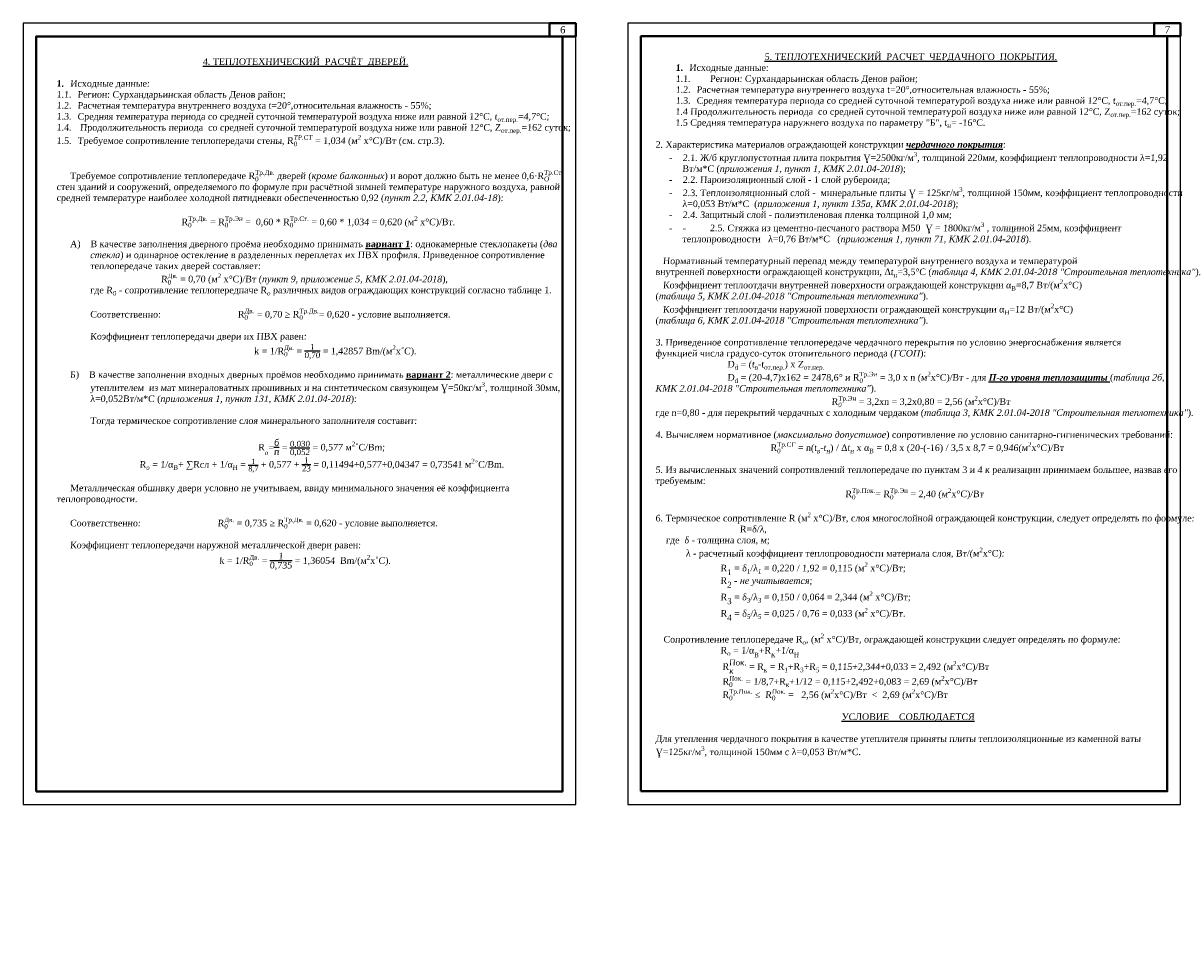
# Model space of a CAD drawing. Header units: millimetres. Extents: x 35420 to 149109, y -109874 to -43287.
# Tile 1 of 5: x 35920 to 79911, y -109874 to -74610. Entities that reach past the tile are written whole.
import ezdxf

# ---------------------------------------------------------------- set-up
doc = ezdxf.new("R2010")
doc.units = ezdxf.units.MM
doc.layers.add('line', color=7, linetype='Continuous')
doc.layers.add('Text', color=7, linetype='Continuous')
doc.layers.add('Wall', color=16, linetype='Continuous', lineweight=40)
doc.styles.add('seviyorum', font='times.ttf', dxfattribs={"oblique": 3})

msp = doc.modelspace()

# ---------------------------------------------------------------- linework, layer by layer
at = {"layer": 'line', "color": 0}
for points in [[(35920, -104311), (56920, -104311), (56920, -74611), (35920, -74611)], [(58894, -104310), (79894, -104310), (79894, -74610), (58894, -74610)]]:
    msp.add_lwpolyline(points, close=True, dxfattribs=at)
at = {"layer": 'Wall', "color": 0}
for points in [[(56920, -75111), (55920, -75111), (55920, -74611), (56920, -74611)], [(79894, -75110), (78894, -75110), (78894, -74610), (79894, -74610)], [(36420, -103811), (56420, -103811), (56420, -75111), (36420, -75111)], [(59394, -103810), (79394, -103810), (79394, -75110), (59394, -75110)]]:
    msp.add_lwpolyline(points, close=True, dxfattribs=at)

# ---------------------------------------------------------------- texts
at = {"char_height": 270, "width": 1000, "attachment_point": 5, "style": 'seviyorum'}
for s, insert in [('{\\C0;6}', (56420, -74861)), ('{\\C0;7}', (79394, -74860))]:
    msp.add_mtext(s, dxfattribs=dict(at, insert=insert))
at = {"layer": 'Text', "color": 0, "char_height": 250, "attachment_point": 1, "style": 'seviyorum'}
for s, insert, width in [('\\A1;{\\W9.85085;\\L\\C256;           \\W1;\\P\\W9.85085;           \\W1;\\P\\W9.56922;       \\W1;4. ТЕПЛОТЕХНИЧЕСКИЙ  РАСЧЁТ  ДВЕРЕЙ.\\P\\W9.85085;           \\W1;\\P\\fTimes New Roman|b1|i0|c204|p18;\\W8.10938;\\l \\W1;1.{\\W2.528257; }\\fTimes New Roman|b0|i0|c204|p18;Исходные данные:}\\P{\\W8.126953; }1.1.{\\W2.454038; }Регион: Сурхандарьинская область Денов район{\\C256;;\\P{\\W8.126953; }1.2.{\\W2.454038; }Расчетная температура внутреннего воздуха t=20°,относительная влажность - 55%;\\P{\\W8.126953; }1.3.{\\W2.454038; }Средняя температура периода со средней суточной температурой воздуха ниже или равной 12°C, t\\H0.7x;\\S^ от.пер.;\\H1.4286x;=4,7°C;\\P{\\W8.12679; }1.4.{\\W2.453875; } Продолжительность периода  со средней суточной температурой воздуха ниже или равной 12°C, Z\\H0.7x;\\S^ от.пер.;\\H1.4286x;=162 суток\\H0.99998x;;\\H1.00002x;\\P\\H0.99998x;\\W8.12679; \\W1;1.5.{\\W2.453875; }Требуемое сопротивление теплопередачи стены, R\\H0.7x;\\SТР.СТ^ 0;\\H1.4286x; = 1,034 (м\\H0.7x;\\S2^ ;\\H1.4286x; x°C)/Вт (см. стр.3).\\P\\W9.85026;           \\W1;\\P\\W9.85026;           \\W1;\\P\\W6.77205;  \\W1;Требуемое сопротивление теплопередаче \\H0.99998x;R\\H0.7x;\\SТр.Дв.^ 0;\\H1.4286x; дверей (\\fTimes New Roman|b0|i1|c204|p18;кроме балконных\\fTimes New Roman|b0|i0|c204|p18;) и ворот должно быть не менее 0,6·R\\H0.7x;\\STр.Ст.^ O;\\H1.4286x; \\P{\\W8.126303; }стен зданий и сооружений, определяемого по формуле при расчётной зимней температуре наружного воздуха, равной \\P{\\W8.126303; }средней температуре наиболее холодной пятидневки обеспеченностью 0,92 (\\fTimes New Roman|b0|i1|c204|p18;пункт 2.2, КМК 2.01.04-18\\fTimes New Roman|b0|i0|c204|p18;):\\P\\W5.41754;  \\W1;\\P\\H0.99998x;\\W9.73244;      \\W1;R\\H0.7x;\\SТр.Дв.^ 0;\\H1.4286x; = \\H0.99999x;R\\H0.7x;\\SТр.Эн^ 0;\\H1.4286x; =\\H0.99999x;  0,60 * R\\H0.7x;\\SТр.Ст.^ 0;\\H1.4286x; = 0,60 *\\H0.99999x; 1,034 = 0,620 (м\\H0.7x;\\S2^ ;\\H1.4286x; x°C)/Вт.\\P\\W9.4804;            \\W1;\\P\\H0.99989x;\\W6.77246;\\C0;  }А){\\H0.99999x;\\C256;    В качестве заполнения дверного проёма необходимо принимать \\fTimes New Roman|b1|i0|c204|p18;\\Lвариант 1\\fTimes New Roman|b0|i0|c204|p18;\\l: однокамерные стеклопакеты (\\fTimes New Roman|b0|i1|c204|p18;два \\P\\W7.22403;   \\W1;стекла\\fTimes New Roman|b0|i0|c204|p18;) и одинарное остекление в разделенных переплетах их ПВХ профиля. Приведенное сопротивление \\P\\W7.22403;   \\W1;теплопередаче таких дверей составляет:\\P\\H0.99999x;\\W8.3628;      \\W1;R\\H0.7x;\\SДв.^ 0;\\H1.4286x; = 0,70 \\H0.99998x;(м\\H0.7x;\\S2^ ;\\H1.4286x; x°C)/Вт (\\fTimes New Roman|b0|i1|c204|p18;пункт 9, \\H0.99999x;приложение 5, КМК 2.01.04-2018\\fTimes New Roman|b0|i0|c204|p18;),\\P\\W7.22403;   \\W1;где R\\H0.7x;\\S^ 0;\\H1.4286x; - сопротивление теплопередпаче R\\H0.7x;\\S^ o;\\H1.4286x; различных видов ограждающих конструкций согласно таблице 1.\\P\\W9.85056;           \\W1;\\P\\H0.99997x;\\W7.22396;\\C0;   }Соответственно:                               {\\H0.99998x;\\C256;R\\H0.7x;\\SДв.^ 0;} = 0,70 ≥ {\\H0.99999x;\\C256;R\\H0.7x;\\SТр.Дв.^ 0;}= 0,620 - условие выполняется.\\P                              \\P{\\W7.22396;   }Коэффициент теплопередачи двери их ПВХ равен: \\P{\\W7.22396;   }                                                                  k = 1/{\\H0.99999x;\\C256;R\\H0.7x;\\SДв.^ 0;\\H1.4286x;\\C0; =} {\\H0.9x;\\S1/0,70;} = 1,42857 {\\C256;Bm/(м\\H0.7x;\\S2^ ;\\H1.4286x;х˚С). }\\P{\\W6.77246;  }\\P{\\W6.77246;  }Б)    В {\\H0.99999x;\\C256;качестве} заполнения входных дверных проёмов {\\H0.99999x;\\C256;необходимо принимать \\fTimes New Roman|b1|i0|c204|p18;\\Lвариант 2\\fTimes New Roman|b0|i0|c204|p18;\\l: }металлические двери с \\P{\\W7.22396;   }утеплителем  из мат минераловатных прошивных и на синтетическом связующем {\\C256;Ɣ=50кг/м\\H0.7x;\\S3^ ;\\H1.4286x;, толщиной 30мм,               \\P\\W7.22381;   \\W1;λ=0,052Вт/м*С (\\fTimes New Roman|b0|i1|c204|p18;приложения 1, пункт 131, КМК 2.01.04-2018\\fTimes New Roman|b0|i0|c204|p18;)\\H0.99999x;:\\P}\\P{\\W7.22396;\\C256;   \\W1;Тогда термическое сопротивление слоя минерального заполнителя составит}:\\P{\\W9.59432;\\C256;            \\W1;\\P\\W9.92006;         \\W1;R\\H0.7x;\\S^ o;\\H1.4286x;=\\Sб/п; = \\H0.9x;\\S0,030/0,052;\\H1.1111x; = 0,577 м\\H0.7x;\\S2^ ;\\H1.4286x;˚С/Bm;\\P\\W8.30875;     \\W1;R\\H0.7x;\\S^ o;\\H1.4286x; = 1/α\\H0.7x;\\S^ В;\\H1.4286x;+ ∑Rсл + 1/α\\H0.7x;\\S^ Н;\\H1.4286x; = \\H0.8x;\\S1/8,7;\\H1.25x; + 0,577 + \\H0.9x;\\S1/23;\\H1.1111x; = 0,11494+0,577+0,04347 = 0,73541 м\\H0.7x;\\S2^ ;\\H1.4286x;˚С/Bm.\\P\\W9.59336;            \\W1;\\P\\W6.77178;  \\W1;Металлическая обшивку двери условно не учитываем, ввиду минимального значения её коэффициента \\P{\\W8.12614; }теплопроводности.\\P\\W6.77178;  \\W1;\\P\\H0.9999x;\\W6.77246;\\C0;  }Соответственно:                               {\\H0.99998x;\\C256;R\\H0.7x;\\SДв.^ 0;\\H1.4286x;\\C0; = 0,735 ≥ \\H0.99999x;\\C256;R\\H0.7x;\\SТр.Дв.^ 0;\\H1.4286x; \\C0;= 0,620 - условие выполняется.\\fTimes New Roman|b1|i0|c204|p18;\\P\\fTimes New Roman|b0|i0|c204|p18;\\W6.77239;  \\W1;\\P\\W6.77239;  \\W1;Коэффициент теплопередачи наружной металлической двери равен: \\P\\W7.22389;   \\W1;                                                    }k = 1/{\\H0.99999x;\\C256;R\\H0.7x;\\SДв.^ 0;\\H1.4286x;\\C0; =} \\S1/0,735; = 1,36054  {\\C256;Bm/(м\\H0.7x;\\S2^ ;\\H1.4286x;х˚С\\C0;)\\C256;. }', (36420, -75111), 20000), ('\\A1;{\\C256;                                            \\L5. ТЕПЛОТЕХНИЧЕСКИЙ  РАСЧЕТ  ЧЕРДАЧНОГО  ПОКРЫТИЯ.\\P\\fTimes New Roman|b1|i0|c204|p18;\\W8.10938;\\l \\W1;1.{\\W2.528257; }\\fTimes New Roman|b0|i0|c204|p18;Исходные данные:}\\P{\\W8.12695;\\C256; \\W1;1.1.{\\W7.872007; }}Регион: Сурхандарьинская область Денов район{\\C256;;\\P{\\W8.126953; }1.2.{\\W2.454038; }Расчетная температура внутреннего воздуха t=20°,относительная влажность - 55%;\\P{\\W8.126953; }1.3.{\\W2.454038; }Средняя температура периода со средней суточной температурой воздуха ниже или равной 12°C, t\\H0.7x;\\S^ от.пер.;\\H1.4286x;=4,7°C;\\P        1.4 Продолжительность периода  со средней суточной температурой воздуха ниже или равной 12°C, Z\\H0.7x;\\S^ от.пер.;\\H1.4286x;=162 суток\\H0.99998x;;\\H1.00002x;\\P        1.5 Средняя температура наружнего воздуха по параметру "Б", t\\H0.7x;\\S^ н;\\H1.4286x;= -16°C\\H0.99998x;.\\P\\P2. Характеристика материалов ограждающей конструкции \\fTimes New Roman|b1|i1|c204|p18;\\Lчердачного покрытия\\fTimes New Roman|b0|i0|c204|p18;\\l: \\P\\H1.0001x;\\W5.41721; \\W1;-{\\W4.231832; }2.1. Ж/б круглопустотная плита покрытия Ɣ=2500кг/м\\H0.7x;\\S3^ ;\\H1.4286x;, толщиной 220мм, коэффициент теплопроводности λ=1,92 \\P\\W5.4171;  \\W1;Вт/м*С (\\fTimes New Roman|b0|i1|c204|p18;приложения 1, пункт 1, КМК 2.01.04-2018\\fTimes New Roman|b0|i0|c204|p18;);\\P{\\W5.417101; }-{\\W4.231723; }2.2. Пароизоляционный слой - 1 слой рубероида;\\P{\\W5.417101; }-{\\W4.231723; }2.3. Теплоизоляционный слой -  минеральные плиты Ɣ = 125кг/м\\H0.7x;\\S3^ ;\\H1.4286x;, толщиной 150мм, коэффициент теплопроводности  \\P\\W5.41699;  \\W1;λ=0,053 Вт/м*С  (\\fTimes New Roman|b0|i1|c204|p18;приложения 1, пункт 135а, КМК 2.01.04-2018\\fTimes New Roman|b0|i0|c204|p18;);\\P{\\W5.416993; }-{\\W4.231615; }2.4. Защитный слой - полиэтиленовая пленка толщиной 1,0 мм;\\P{\\W5.416993; }-{\\W4.231615; }-{\\W9.648609; }2.5. Стяжка из цементно-песчаного раствора М50  Ɣ = 1800кг/м\\H0.7x;\\S3^ ;\\H1.4286x; , толщиной 25мм, коэффициент \\P\\W5.41689;  \\W1;теплопроводности   λ=0,76 Вт/м*С  \\H0.99999x; (\\fTimes New Roman|b0|i1|c204|p18;приложения 1, пункт 71, КМК 2.01.04-2018\\fTimes New Roman|b0|i0|c204|p18;).\\H0.9999x;\\P \\P   Нормативный температурный перепад между температурой внутреннего воздуха и температурой\\Pвнутренней поверхности ограждающей конструкции, Δt\\H0.7x;\\S^ н;\\H1.4286x;=3,5\\H0.99999x;°C (\\fTimes New Roman|b0|i1|c204|p18;\\H0.99999x;таблица 4, КМК 2.01.04-2018 "Строительная теплотехника"\\fTimes New Roman|b0|i0|c204|p18;).\\P   Коэффициент теплоотдачи внутренней поверхности ограждающей конструкции \\H0.99999x;α\\H0.7x;\\S^ В;\\H1.4286x;=8,7 Вт/(\\H0.99999x;м\\H0.7x;\\S2^ ;\\H1.4286x;x°С) \\P(\\fTimes New Roman|b0|i1|c204|p18;таблица\\H0.99999x; 5, КМК 2.01.04-2018 "Строительная теплотехника"\\fTimes New Roman|b0|i0|c204|p18;).\\P   Коэффициент теплоотдачи наружной поверхности ограждающей конструкции α\\H0.7x;\\S^ Н;\\H1.4286x;=12 Вт/(м\\H0.7x;\\S2^ ;\\H1.4286x;x°С)\\P(\\fTimes New Roman|b0|i1|c204|p18;таблица 6, КМК 2.01.04-2018 "Строительная теплотехника"\\fTimes New Roman|b0|i0|c204|p18;). \\P\\P3. Приведенное сопротивление теплопередаче чердачного перекрытия по условию энергоснабжения является\\Pфункцией числа градусо-суток отопительного периода (\\fTimes New Roman|b0|i1|c204|p18;ГСОП\\fTimes New Roman|b0|i0|c204|p18;):\\P                             \\H0.99999x;D\\H0.7x;\\S^ d;\\H1.4286x; = (t\\H0.7x;\\S^ в;\\H1.4286x;-t\\H0.7x;\\S^ от.пер.;\\H1.4286x;) х Z\\H0.7x;\\S^ от.пер.;\\H1.4286x;           \\P                             \\H0.99999x;D\\H0.7x;\\S^ d;\\H1.4286x; = \\H0.99995x;(20-4,7)х162 = 2478,6°\\H1.00005x; и \\H0.99998x;R\\H0.7x;\\SТр.Эн^ 0;\\H1.4286x; = 3,0 x n \\H0.99999x;(м\\H0.7x;\\S2^ ;\\H1.4286x;x°C)/Вт - для \\fTimes New Roman|b1|i1|c204|p18;\\LП-го уровня теплозащиты\\fTimes New Roman|b0|i0|c204|p18;\\l (\\fTimes New Roman|b0|i1|c204|p18;таблица\\H0.99999x; 2б,   КМК 2.01.04-2018 "Строительная теплотехника"\\fTimes New Roman|b0|i0|c204|p18;).  \\P                                                                       \\H0.99999x;R\\H0.7x;\\SТр.Эн^ 0;\\H1.4286x; = 3,2xn = 3,2x0,80 = 2,56 (м\\H0.7x;\\S2^ ;\\H1.4286x;x°C\\H0.99999x;)/Вт\\Pгде n=0,80 - для перекрытий чердачных с холодным чердаком (\\fTimes New Roman|b0|i1|c204|p18;таблица 3, КМК 2.01.04-2018 "Строительная теплотехника"\\fTimes New Roman|b0|i0|c204|p18;).\\P\\H0.99999x;\\P4. Вычисляем нормативное (\\fTimes New Roman|b0|i1|c204|p18;максимально допустимое\\fTimes New Roman|b0|i0|c204|p18;) сопротивление \\H0.99999x;по условию санитарно-гигиенических требований:\\P\\W9.27136;     \\W1;R\\H0.7x;\\SТр.СГ^ 0;\\H1.4286x; = n(t\\H0.7x;\\S^ в;\\H1.4286x;-t\\H0.7x;\\S^ н;\\H1.4286x;) / Δt\\H0.7x;\\S^ н;\\H1.4286x; х α\\H0.7x;\\S^ В;\\H1.4286x; = 0,8 x (20-(-16) / 3,5 x 8,7 = 0,946(м\\H0.7x;\\S2^ ;\\H1.4286x;x°C\\H0.99999x;)/Вт\\P\\P5. Из вычисленных значений сопротивлений теплопередаче \\H0.99999x;по пунктам 3 и 4 к реализации принимаем большее, назвав его требуемым:\\P\\H0.99999x;\\W9.56625;        \\W1;R\\H0.7x;\\SТр.Пок.^ 0;\\H1.4286x;= \\H0.99999x;R\\H0.7x;\\SТр.Эн^ 0;\\H1.4286x; = 2,40 (м\\H0.7x;\\S2^ ;\\H1.4286x;x°C\\H0.99999x;)/Вт\\P\\W9.61796;           \\W1;\\P6. Термическое сопротивление R (м\\H0.7x;\\S2^ ;\\H1.4286x; x°C)/Вт, слоя многослойной ограждающей конструкции, следует определять по формуле:\\P                                  R=δ/λ,\\P{\\W3.204301; } где  δ - толщина слоя, м; \\P{\\W3.204301; }         λ - расчетный коэффициент теплопроводности материала слоя, Вт/(м\\H0.7x;\\S2^ ;\\H1.4286x;x°C\\H0.99999x;): \\P{\\W3.204269; }                       R\\H0.9x;\\S^ 1;\\H1.1111x; = δ\\H0.7x;\\S^ 1;\\H1.4286x;/λ\\H0.7x;\\S^ 1;\\H1.4286x; = 0,220 / 1,92 = 0,115 (м\\H0.7x;\\S2^ ;\\H1.4286x; x°C)/Вт;\\P{\\W3.204109; }                       R\\H0.9x;\\S^ 2;\\H1.1111x; - \\fTimes New Roman|b0|i1|c204|p18;не учитывается\\fTimes New Roman|b0|i0|c204|p18;;\\P{\\W3.204141; }                       R\\H0.9x;\\S^ 3;\\H1.1111x; = δ\\H0.7x;\\S^ 3;\\H1.4286x;/λ\\H0.7x;\\S^ 3;\\H1.4286x; = 0,150 / \\C0;0,064 \\C256;= \\C0;2,344\\C256; (м\\H0.7x;\\S2^ ;\\H1.4286x; x°C)/Вт;   \\C1;\\P\\W3.20398;\\C256; \\W1;                       R\\H0.9x;\\S^ 4;\\H1.1111x; \\H0.99999x;= δ\\H0.7x;\\S^ 5;\\H1.4286x;/λ\\H0.7x;\\S^ 5;\\H1.4286x; = 0,025 / 0,76 = 0,033 (м\\H0.7x;\\S2^ ;\\H1.4286x; x°C)/Вт.\\P{\\W3.203852; }                       \\P{\\W3.203852; }Сопротивление теплопередаче R\\H0.7x;\\S^ o;\\H1.4286x;, (м\\H0.7x;\\S2^ ;\\H1.4286x; x°C)/Вт, ограждающей конструкции следует определять по формуле: \\P{\\W3.203724; }                       R\\H0.7x;\\S^ o;\\H1.4286x; = 1/α\\H0.7x;\\S^ В;\\H1.4285x;+R\\H0.9x;\\S^ к;\\H1.1111x;+1/α\\H0.7x;\\S^ Н;\\H1.4285x; \\P                           R\\H0.9x;\\SПок.^ к;\\H1.1111x; \\H0.99996x;= R\\H0.7x;\\S^ к;\\H1.4286x; \\H0.99999x;= R\\H0.7x;\\S^ 1;\\H1.4286x;+R\\H0.7x;\\S^ 3;\\H1.4286x;+R\\H0.7x;\\S^ 5;\\H1.4286x; = 0,115+\\H0.99999x;2,344+0,033 = 2,492 (м\\H0.7x;\\S2^ ;\\H1.4286x;x°C\\H0.99999x;)/Вт         \\P                           \\H0.99999x;R\\H0.7x;\\SПок.^ 0;\\H1.4286x; = 1/8,7+R\\H0.7x;\\S^ к;\\H1.4286x;+1/12 = 0,115+2,492\\H0.99999x;+0,083 = 2,69 (м\\H0.7x;\\S2^ ;\\H1.4286x;x°C\\H0.99999x;)/Вт    \\P                           \\H0.99999x;R\\H0.7x;\\SТр.Пок.^ 0;\\H1.4286x; ≤  \\H0.99999x;R\\H0.7x;\\SПок.^ 0;\\H1.4286x; =   2,56 (м\\H0.7x;\\S2^ ;\\H1.4286x;x°C\\H0.99999x;)/Вт  \\H0.99999x;<  \\C0;2,69\\C256; (м\\H0.7x;\\S2^ ;\\H1.4286x;x°C\\H0.99999x;)/Вт\\P                   \\P                                                                           \\LУСЛОВИЕ    СОБЛЮДАЕТСЯ\\l\\P\\PДля утепления чердачного покрытия в качестве утеплителя приняты плиты теплоизоляционные из каменной ваты \\PƔ=125кг/м\\H0.7x;\\S3^ ;\\H1.4286x;, толщиной 150мм с λ=0,053 Вт/м*С.\\H0.99998x; \\H0.99999x;                                                                                                                                                                                                                                     }', (59946, -75758), 20014.55)]:
    msp.add_mtext(s, dxfattribs=dict(at, insert=insert, width=width))

doc.saveas('drawing.dxf')
